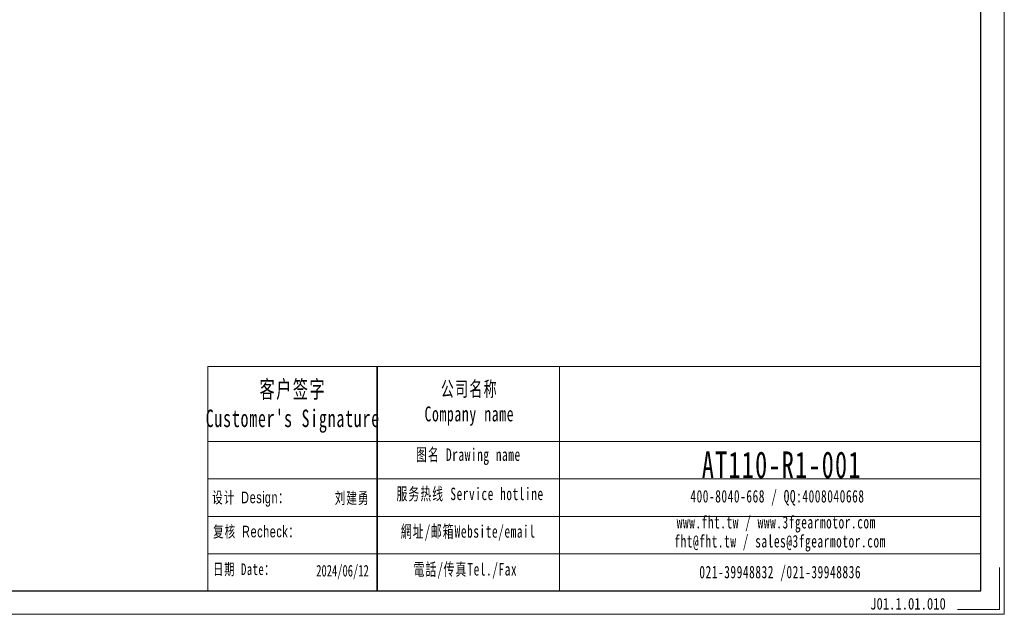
# Model space of a CAD drawing. Header units: millimetres. Extents: x 30 to 711, y 82 to 561.
# Tile 3 of 4: x 371 to 711, y 82 to 287. Entities that reach past the tile are written whole.
import ezdxf

# ---------------------------------------------------------------- set-up
doc = ezdxf.new("R2010")
doc.units = ezdxf.units.MM
doc.layers.get('0').update_dxf_attribs({"lineweight": 35})
doc.layers.add('6文字层', color=3, linetype='Continuous')
for name, color, linetype, lineweight in [('7标注层', 4, 'Continuous', 18), ('SLD-0', 7, 'Continuous', 18), ('图框_外框线', 7, 'Continuous', 18)]:
    doc.layers.add(name, color=color, linetype=linetype, lineweight=lineweight)
doc.styles.add('标准', font='txt', dxfattribs={"width": 0.667})
doc.styles.add('样式 1', font='txt', dxfattribs={"width": 0.8})

msp = doc.modelspace()

# ---------------------------------------------------------------- linework, layer by layer
msp.add_line((494.6579, 167.6793), (494.6579, 90.2465))
at = {"layer": '7标注层', "color": 0}
msp.add_line((436.247, 167.6793), (436.247, 90.2597), dxfattribs=at)
at = {"layer": '图框_外框线'}
for p, q in [((436.247, 167.6793), (494.6579, 167.6793)), ((494.6579, 167.6793), (494.6579, 90.2597)), ((494.6579, 167.6793), (703.2019, 167.6793)), ((557.5918, 167.6793), (557.5918, 90.2597)), ((436.247, 141.8443), (494.6579, 141.8443)), ((494.6579, 141.8443), (703.2019, 141.8443)), ((436.247, 128.9268), (703.2019, 128.9268)), ((436.247, 116.0093), (703.2019, 116.0093)), ((436.247, 103.0919), (703.2019, 103.0919))]:
    msp.add_line(p, q, dxfattribs=at)
at = {"layer": '图框_外框线', "color": 3}
msp.add_lwpolyline([(33.8476, 82.1952), (711.2664, 82.1952), (711.2664, 561.2271), (33.8476, 561.2271)], close=True, dxfattribs=at)
at = {"layer": '图框_外框线', "color": 3, "lineweight": 25}
msp.add_lwpolyline([(74.1701, 90.2597), (703.2019, 90.2597), (703.2019, 553.1626), (74.1701, 553.1626)], close=True, dxfattribs=at)
at = {"layer": '图框_外框线', "color": 3}
msp.add_lwpolyline([(709.6535, 98.3242), (709.6535, 83.8081), (695.1374, 83.8081)], dxfattribs=at)

# ---------------------------------------------------------------- texts
at = {"layer": '6文字层', "insert": (664.9499, 87.833), "char_height": 4, "width": 43.304423, "attachment_point": 1, "style": '样式 1'}
msp.add_mtext('J01.1.01.010', dxfattribs=at)
at = {"layer": 'SLD-0', "color": 1, "attachment_point": 2, "style": '标准'}
for s, insert, char_height, width in [("\\T1.1;客户签字\\PCustomer's Signature", (465.5531, 162.8997), 6.028161, 74.990941), ('\\T1.1;公司名称\\PCompany name', (526.524, 162.5797), 5.166995, 66.896451), ('\\T1.1;图名 Drawing name', (526.1709, 139.4632), 4.305829, 55.065889), ('{\\H1.78363x;\\T1.10000;AT110-R1-001}', (634.3971, 138.4234), 5.166995, 43.869819), ('\\T1.1;服务热线 Service hotline', (526.7814, 125.9236), 4.305829, 61.34869), ('{\\fSimSun|b0|i0|c134|p2;\\T1.1;设计 \\fArial|b0|i0|c0|p34;Design\\fSimSun|b0|i0|c134|p2;：}', (451.0825, 124.5337), 4, 31.971711), ('{\\fSimSun|b0|i0|c134|p2;\\T1.1;刘建勇}', (486.0497, 124.3414), 4, 31.971711), ('\\T1.1;400-8040-668 / QQ:4008040668', (632.9218, 125.1008), 4.305829, 125.365976), ('\\T1.1;www.fht.tw / www.3fgearmotor.com ', (632.5247, 116.1324), 4.305829, 125.507103), ('{\\fSimSun|b0|i0|c134|p2;\\T1.1;复核 \\fArial|b0|i0|c0|p34;Recheck\\fSimSun|b0|i0|c134|p2;：}', (452.9942, 112.7542), 4, 31.971711), ('\\T1.1;網址/邮箱Website/email', (526.111, 112.9508), 4.305829, 63.858212), ('{\\T1.10000;fht@fht.tw / sales@3fgearmotor.com }', (633.837, 109.5757), 4.305829, 125.507103), ('{\\T1.1;日期 Date：}', (448.7712, 99.7605), 4, 31.971711), ('2024/06/12', (482.7124, 99.2503), 4, 31.971711), ('\\T1.1;電話/传真Tel./Fax', (525.1463, 99.8769), 4.305829, 64.626239), ('\\T1.1;021-39948832 /021-39948836 ', (633.882, 98.9354), 4.305829, 95.834167)]:
    msp.add_mtext(s, dxfattribs=dict(at, insert=insert, char_height=char_height, width=width))

doc.saveas('drawing.dxf')
